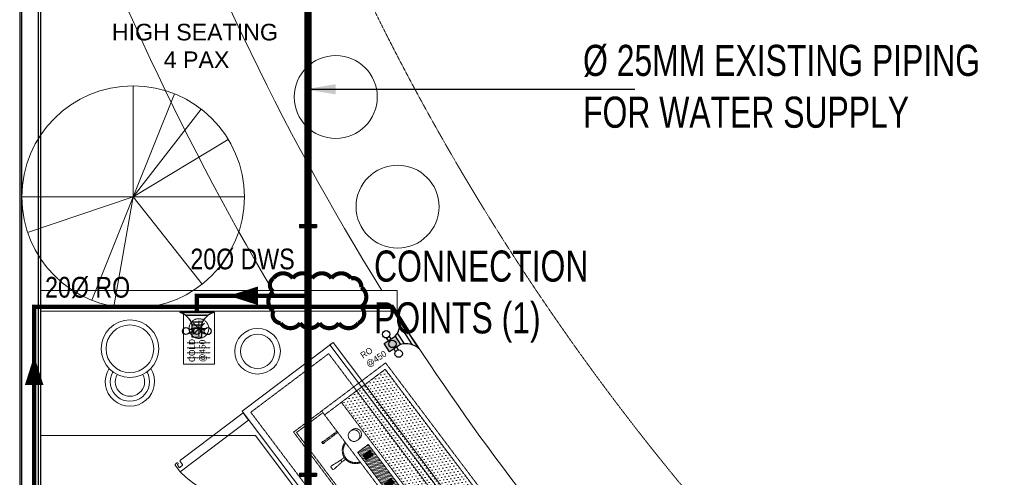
# Model space of a CAD drawing. Header units: millimetres. Extents: x 103872 to 294171, y 5570 to 32737.
# Tile 53 of 117: x 106813 to 111560, y 18511 to 20720. Entities that reach past the tile are written whole.
import ezdxf
from ezdxf.lldxf.tags import DXFTag

# ---------------------------------------------------------------- set-up
doc = ezdxf.new("R2010")
doc.units = ezdxf.units.MM
doc.header["$LTSCALE"] = 2.5
for name, pattern in [('( Hidden )', [0.375, 0.25, -0.125]), ('AP0200000$0$AP0500G00$0$1', [0]), ('CENTER', [50.800000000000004, 31.75, -6.35, 6.35, -6.35]), ('DASHED', [19.049999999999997, 12.7, -6.35]), ('HIDDEN', [0.375, 0.25, -0.125]), ('HIDDENX2', [19.049999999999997, 12.7, -6.35])]:
    doc.linetypes.add(name, pattern=pattern)
for name, color, linetype, lineweight in [('00-ABM RO WATER', 5, 'AP0200000$0$AP0500G00$0$1', 0), ('00-ABM-PHE-DRAINAGE TEXT', 7, 'Continuous', 18), ('CKD Dimensions', 7, 'Continuous', 0), ('Dimension', 40, 'Continuous', 0), ('ELEVATION 4', 157, 'Continuous', 9), ('FURNITURES', 30, 'Continuous', 15), ('HATCH MEDIUM', 251, 'Continuous', 5), ('JMT-DWS', 200, 'Continuous', 0), ('K Equipment', 30, 'Continuous', 9), ('K Equipment UC', 251, 'Continuous', 5), ('P-PDMWS_PEN-184', 184, 'Continuous', 25), ('P-S-TEXT', 7, 'Continuous', 15), ('TEXT', 40, 'Continuous', 0), ('WALL', 132, 'Continuous', 25), ('WATER SUPPLY fLOW DIRECTION', 1, 'Continuous', 0)]:
    doc.layers.add(name, color=color, linetype=linetype, lineweight=lineweight)
for name, color, linetype in [('CKD Plumbing', 6, 'Continuous'), ('kitchen equip1', 8, 'Continuous'), ('P_SUPPORT', 7, 'Continuous')]:
    doc.layers.add(name, color=color, linetype=linetype)
doc.styles.add('arial 0.80', font='arial.ttf', dxfattribs={"width": 0.8})
doc.styles.add('DPATEL', font='swisscl.ttf', dxfattribs={"height": 55})
doc.styles.add('RG_3F_TITLE BLOCK_A1$0$A1 TBLOCK LBV$0$Style-arial', font='arial.ttf')
doc.styles.get("Standard").update_dxf_attribs({"font": 'GOTHIC.TTF'})
tags = doc.linetypes.add('DOT2', pattern=[3.174999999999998, 0, -3.174999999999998]).pattern_tags.tags
tags[6:7] = [DXFTag(74, 4), DXFTag(75, 0), DXFTag(340, '0'), DXFTag(46, 1.0), DXFTag(50, 0.0), DXFTag(44, 0.0), DXFTag(45, 0.0)]
tags[4:5] = [DXFTag(74, 4), DXFTag(75, 0), DXFTag(340, '0'), DXFTag(46, 1.0), DXFTag(50, 0.0), DXFTag(44, 0.0), DXFTag(45, 0.0)]
doc.dimstyles.get("Standard").update_dxf_attribs({"dimtxt": 0.18, "dimasz": 0.18, "dimexe": 0.18, "dimexo": 0.0625, "dimgap": 0.09, "dimtad": 0, "dimtih": 1, "dimtoh": 1, "dimdec": 4, "dimzin": 0, "dimdsep": 46, "dimtxsty": 'Standard', "dimcen": 0.09, "dimadec": 0, "dimazin": 0, "dimtfac": 1, "dimtdec": 4, "dimtofl": 0, "dimtmove": 0, "dimatfit": 3, "dimfxl": 1, "dimtolj": 1, "dimtzin": 0, "dimarcsym": 0})

# ---------------------------------------------------------------- blocks, each defined once
blk = doc.blocks.new('*U41')
at = {"color": 8}
for points in [[(0, 0), (7713.285819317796, 0), (7713.285819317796, -10), (0, -10)], [(0, -100), (7713.285819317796, -100), (7713.285819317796, -90), (0, -90)]]:
    blk.add_lwpolyline(points, close=True, dxfattribs=at)
blk = doc.blocks.new('*X3')
at = {"color": 0}
for p, q in [((-2009.809181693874, 605.0716951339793), (-2007.347811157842, 607.5330656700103)), ((-2009.809181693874, 605.2484718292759), (-2007.524587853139, 607.5330656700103)), ((-2009.809181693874, 605.4252485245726), (-2007.701364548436, 607.5330656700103)), ((-2009.809181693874, 605.6020252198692), (-2007.878141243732, 607.5330656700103)), ((-2009.809181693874, 605.7788019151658), (-2008.054917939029, 607.5330656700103)), ((-2009.809181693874, 605.9555786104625), (-2008.231694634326, 607.5330656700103)), ((-2009.809181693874, 606.132355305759), (-2008.408471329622, 607.5330656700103)), ((-2009.809181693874, 606.3091320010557), (-2008.585248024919, 607.5330656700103)), ((-2009.809181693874, 606.4859086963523), (-2008.762024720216, 607.5330656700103)), ((-2009.809181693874, 606.6626853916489), (-2008.938801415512, 607.5330656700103)), ((-2009.809181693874, 606.8394620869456), (-2009.115578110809, 607.5330656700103)), ((-2009.809181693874, 607.0162387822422), (-2009.292354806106, 607.5330656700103)), ((-2009.809181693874, 607.1930154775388), (-2009.469131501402, 607.5330656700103)), ((-2009.809181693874, 607.3697921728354), (-2009.645908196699, 607.5330656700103)), ((-2009.809181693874, 604.8949184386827), (-2007.26907766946, 607.4350224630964)), ((-2009.809181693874, 604.718141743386), (-2007.26907766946, 607.2582457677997)), ((-2009.809181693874, 604.5413650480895), (-2007.26907766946, 607.0814690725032)), ((-2009.809181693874, 604.3645883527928), (-2007.26907766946, 606.9046923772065)), ((-2009.809181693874, 604.1878116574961), (-2007.26907766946, 606.7279156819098)), ((-2009.809181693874, 604.0110349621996), (-2007.26907766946, 606.5511389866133)), ((-2009.809181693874, 603.8342582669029), (-2007.26907766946, 606.3743622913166)), ((-2009.809181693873, 603.6574815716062), (-2007.26907766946, 606.19758559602)), ((-2009.809181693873, 603.4807048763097), (-2007.26907766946, 606.0208089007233)), ((-2009.662142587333, 603.4509672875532), (-2007.26907766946, 605.8440322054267)), ((-2009.485365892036, 603.4509672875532), (-2007.26907766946, 605.6672555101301)), ((-2009.30858919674, 603.4509672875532), (-2007.26907766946, 605.4904788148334)), ((-2009.131812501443, 603.4509672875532), (-2007.26907766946, 605.3137021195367)), ((-2008.955035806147, 603.4509672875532), (-2007.26907766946, 605.1369254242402)), ((-2008.77825911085, 603.4509672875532), (-2007.26907766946, 604.9601487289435)), ((-2008.601482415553, 603.4509672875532), (-2007.26907766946, 604.7833720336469)), ((-2008.424705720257, 603.4509672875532), (-2007.26907766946, 604.6065953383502)), ((-2008.24792902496, 603.4509672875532), (-2007.26907766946, 604.4298186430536)), ((-2008.071152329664, 603.4509672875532), (-2007.26907766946, 604.253041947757)), ((-2007.894375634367, 603.4509672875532), (-2007.26907766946, 604.0762652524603)), ((-2007.71759893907, 603.4509672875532), (-2007.26907766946, 603.8994885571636)), ((-2007.540822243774, 603.4509672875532), (-2007.26907766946, 603.7227118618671)), ((-2007.364045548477, 603.4509672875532), (-2007.26907766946, 603.5459351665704))]:
    blk.add_line(p, q, dxfattribs=at)
blk = doc.blocks.new('A$C190E2C75')
at = {"linetype": 'HIDDEN'}
h = blk.add_hatch(dxfattribs=at)
h.set_pattern_fill('DOTS', color=8, scale=10, angle=360, style=0)
h.set_pattern_definition([(360, (155757.0525864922, -9081.596596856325), (7.937500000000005, 15.875), [0, -15.875])])
h.paths.add_polyline_path([(23.61872649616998, 534.9999437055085), (23.61872649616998, 270.4480764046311), (756.3809963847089, 270.4480764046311), (756.3809963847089, 534.9999437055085)])
h = blk.add_hatch(dxfattribs=at)
h.set_pattern_fill('ANSI31', color=8, scale=2, angle=180, style=0)
h.set_pattern_definition([(225, (0, 0), (4.490128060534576, -4.490128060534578), [])])
h.paths.add_polyline_path([(479.9998614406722, 187.655048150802), (515.95614334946, 187.655048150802), (515.95614334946, 251.6446502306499), (479.9998614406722, 251.6446502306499), (264.0435795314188, 251.6446502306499), (264.0435795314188, 187.655048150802)])
h.paths.add_polyline_path([(317.700381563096, 199.2393572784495), (292.2993413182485, 199.2393572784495), (292.2993413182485, 240.0603411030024), (317.700381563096, 240.0603411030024)], flags=16)
h.paths.add_polyline_path([(462.2993413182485, 240.0603411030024), (487.700381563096, 240.0603411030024), (487.700381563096, 199.2393572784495), (462.2993413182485, 199.2393572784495)], flags=16)
h = blk.add_hatch(dxfattribs=at)
h.set_pattern_fill('ANSI31', color=8, scale=10, angle=360, style=0)
h.set_pattern_definition([(44.99999999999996, (155757.0525864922, -9081.596596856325), (-22.45064030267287, 22.4506403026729), [])])
h.paths.add_polyline_path([(317.700381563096, 240.0603411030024), (292.2993413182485, 240.0603411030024), (292.2993413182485, 199.2393572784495), (317.700381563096, 199.2393572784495)])
at = {"color": 8, "linetype": 'HIDDEN', "ltscale": 1.5}
for p, q in [((23.61872649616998, 534.9999437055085), (756.3809963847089, 534.9999437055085)), ((23.61872649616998, 534.9999437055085), (23.61872649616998, 169.1191072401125)), ((756.3809963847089, 534.9999437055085), (756.3809963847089, 169.1191072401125)), ((23.61872649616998, 270.4480764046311), (756.3809963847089, 270.4480764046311)), ((-0.0001385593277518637, 169.1191072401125), (489.9998614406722, 169.1191072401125)), ((489.9998614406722, 169.1191072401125), (779.9998614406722, 169.1191072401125)), ((244.5548597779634, 99.37980522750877), (239.9995957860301, 47.31289954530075)), ((255.4448631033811, 99.37980522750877), (260.00012709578, 47.31289954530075)), ((524.5548597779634, 99.37980522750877), (519.9995957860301, 47.31289954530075)), ((535.4448631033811, 99.37980522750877), (540.00012709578, 47.31289954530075)), ((255.0191536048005, 41.87712083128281), (244.9805692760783, 41.87712083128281)), ((524.9805692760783, 41.87712083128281), (535.0191536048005, 41.87712083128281))]:
    blk.add_line(p, q, dxfattribs=at)
for points in [[(-0.0001385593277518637, -5.629449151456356e-05), (779.9998614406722, -5.629449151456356e-05), (779.9998614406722, 554.9999437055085), (-0.0001385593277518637, 554.9999437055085)], [(292.2993413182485, 240.0603411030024), (292.2993413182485, 199.2393572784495), (317.700381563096, 199.2393572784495), (317.700381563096, 240.0603411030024)], [(487.700381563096, 240.0603411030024), (487.700381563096, 199.2393572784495), (462.2993413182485, 199.2393572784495), (462.2993413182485, 240.0603411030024)]]:
    blk.add_lwpolyline(points, close=True, dxfattribs=at)
for points in [[(479.9998614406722, 251.6446502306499), (264.0435795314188, 251.6446502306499)], [(264.0435795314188, 251.6446502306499), (264.0435795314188, 187.655048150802), (479.9998614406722, 187.655048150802)], [(479.9998614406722, 251.6446502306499), (515.95614334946, 251.6446502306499)], [(515.95614334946, 251.6446502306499), (515.95614334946, 187.655048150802), (479.9998614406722, 187.655048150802)], [(9.999861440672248, 169.1191072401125), (9.999861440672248, 9.999943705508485), (769.9998614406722, 9.999943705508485), (769.9998614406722, 169.1191072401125)], [(122.5235561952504, 169.1191072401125), (122.5235561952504, 83.56752181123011)], [(129.2754811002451, 83.56752181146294), (129.2754811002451, 169.1191072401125)], [(650.7242417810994, 125.9535622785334), (650.7242417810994, 165.7953370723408)], [(657.4761666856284, 165.7953370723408), (657.4761666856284, 125.9535622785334)], [(244.5548597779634, 121.1574072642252), (244.5548597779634, 99.37980522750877), (255.4448631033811, 99.37980522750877), (255.4448631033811, 121.1574072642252)], [(535.4448631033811, 121.1574072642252), (535.4448631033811, 99.37980522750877), (524.5548597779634, 99.37980522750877), (524.5548597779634, 121.1574072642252)]]:
    blk.add_lwpolyline(points, dxfattribs=at)
for centre in [(188.9241768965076, 222.4633842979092), (591.0755459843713, 222.4633842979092)]:
    blk.add_circle(centre, 27.89388669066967, dxfattribs=at)
for centre, radius, start, end in [((188.9241768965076, 232.4497206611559), 27.89388669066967, 349.6881427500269, 190.3118572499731), ((591.0755459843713, 232.4497206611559), 27.89388669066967, 349.6881427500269, 190.3118572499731), ((125.8995186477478, 154.4762954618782), 3.375962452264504, 180, 0), ((249.9998614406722, 184.3184372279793), 63.39529753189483, 193.8720718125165, 346.1279281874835), ((249.9998614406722, 184.3184372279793), 58.39529753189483, 193.8720718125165, 346.1279281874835), ((529.9998614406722, 184.3184372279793), 63.39529753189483, 193.8720718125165, 346.1279281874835), ((529.9998614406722, 184.3184372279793), 58.39529753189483, 193.8720718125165, 346.1279281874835), ((654.1002042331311, 173.16172981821), 8.103139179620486, 209.9269774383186, 330.0730225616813), ((654.1002042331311, 125.9535622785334), 10.10313917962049, 109.5208491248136, 70.4791508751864), ((654.1002042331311, 125.9535622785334), 8.103139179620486, 114.6216307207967, 65.3783692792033), ((654.1002042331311, 125.9535622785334), 3.375962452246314, 180, 0), ((125.8995186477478, 83.56752181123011), 5.875962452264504, 125.0672694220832, 54.93273057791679), ((125.8995186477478, 83.56752181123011), 3.375962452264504, 180, 0), ((244.9805692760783, 46.87712083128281), 5.000000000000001, 175.0000000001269, 270), ((255.0191536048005, 46.87712083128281), 5.000000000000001, 270, 4.999999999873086), ((524.9805692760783, 46.87712083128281), 5.000000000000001, 175.0000000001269, 270), ((535.0191536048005, 46.87712083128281), 5.000000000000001, 270, 4.999999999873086)]:
    blk.add_arc(centre, radius, start, end, dxfattribs=at)
at = {"color": 8, "linetype": 'HIDDEN', "xscale": -10, "yscale": 10, "zscale": 10}
for p in [(-19780.39143537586, -5835.270315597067), (-19610.39143537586, -5835.270315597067)]:
    blk.add_blockref('*X3', p, dxfattribs=at)
blk = doc.blocks.new('A$C7627248E')
at = {"color": 8, "ltscale": 500}
for radius in [139.0739870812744, 115.0739870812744]:
    blk.add_circle((139.0707093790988, 277.0472670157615), radius, dxfattribs=at)
for radius, start, end in [(118.6911398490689, 152.4743993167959, 36.45809114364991), (94.69113984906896, 154.8731326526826, 34.05935780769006), (70.69113984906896, 155.4698097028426, 33.46268075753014)]:
    blk.add_arc((151.4399910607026, 118.6879348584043), radius, start, end, dxfattribs=at)
blk = doc.blocks.new('t')
for p, q in [((119721.3923852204, -21429.1354125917), (119721.3923852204, -20655.60342287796)), ((119721.3923852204, -21429.1354125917), (120009.051356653, -20711.07966596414)), ((119721.3923852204, -21429.1354125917), (120195.5751402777, -20817.98694133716)), ((119721.3923852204, -21429.1354125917), (120383.5640484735, -21029.28490615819)), ((118947.8603955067, -21429.1354125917), (120494.9243749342, -21429.1354125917)), ((119721.3923852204, -21429.1354125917), (118988.2113261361, -21675.70644436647)), ((119721.3923852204, -21429.1354125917), (119433.7334137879, -22147.19115921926)), ((119721.3923852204, -21429.1354125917), (119586.6061721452, -22190.83378850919)), ((119721.3923852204, -21429.1354125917), (120200.6937783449, -22036.27782888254))]:
    blk.add_line(p, q)
blk.add_circle((119721.3923852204, -21429.1354125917), 773.5319897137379)
blk = doc.blocks.new('bc3')
blk.add_line((-1349.606169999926, 0), (-1349.606169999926, -549.9999999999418))
for points in [[(0, -549.9999999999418), (0, 0), (-1349.606169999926, 0), (-1349.606169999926, -549.9999999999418)], [(0, -20), (0, 0), (-1349.606169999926, 0), (-1349.606169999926, -20)]]:
    blk.add_lwpolyline(points, close=True)
at = {"linetype": 'DASHED', "ltscale": 0.03}
blk.add_lwpolyline([(-30.15956999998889, -50), (-30.15956999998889, -519.9999999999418), (-1319.446599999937, -519.9999999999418), (-1319.446599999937, -50)], close=True, dxfattribs=at)
for points in [[(-1325.750694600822, -956.4717857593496, -0.4142135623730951), (-1330.087696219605, -952.1347841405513), (-1330.087696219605, -952.4387711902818, 0.414213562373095), (-1334.424697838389, -948.1017695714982), (-1334.424697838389, -948.1017695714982, 0.414213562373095), (-1338.761699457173, -952.4387711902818), (-1338.761699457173, -956.4717857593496), (-1338.761699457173, -960.8087873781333, 0.414213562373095), (-1334.424697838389, -965.1457889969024), (-1295.391683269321, -965.1457889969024), (-1295.391683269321, -551.1856594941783), (-1338.761699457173, -551.1856594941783), (-1338.761699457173, -930.3947517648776, 0.4142135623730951), (-1334.424697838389, -934.7317533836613), (-1317.076691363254, -934.7317533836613, -0.414213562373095), (-1312.739689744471, -939.068755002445), (-1312.739689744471, -952.1347841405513, -0.414213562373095), (-1317.076691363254, -956.4717857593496), (-1325.750694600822, -956.4717857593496)], [(-467.7122128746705, -956.471785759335, 0.4142135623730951), (-463.3752112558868, -952.1347841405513), (-463.3752112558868, -952.4387711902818, -0.414213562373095), (-459.0382096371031, -948.1017695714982), (-459.0382096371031, -948.1017695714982, -0.414213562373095), (-454.7012080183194, -952.4387711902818), (-454.7012080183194, -956.471785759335), (-454.7012080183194, -960.8087873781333, -0.414213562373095), (-459.0382096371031, -965.1457889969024), (-498.0712242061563, -965.1457889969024), (-498.0712242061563, -551.1856594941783), (-454.7012080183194, -551.1856594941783), (-454.7012080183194, -930.3947517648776, -0.4142135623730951), (-459.0382096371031, -934.7317533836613), (-476.3862161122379, -934.7317533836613, 0.414213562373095), (-480.7232177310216, -939.068755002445), (-480.7232177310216, -952.1347841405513, 0.414213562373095), (-476.3862161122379, -956.471785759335), (-467.7122128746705, -956.471785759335)], [(-24.70695867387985, -956.4717857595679, 0.4142135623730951), (-20.36995705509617, -952.1347841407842), (-20.36995705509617, -952.4387711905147, -0.414213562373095), (-16.03295543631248, -948.1017695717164), (-16.03295543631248, -948.1017695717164, -0.414213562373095), (-11.69595381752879, -952.4387711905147), (-11.69595381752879, -956.4717857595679), (-11.69595381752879, -960.8087873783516, -0.414213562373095), (-16.03295543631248, -965.1457889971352), (-55.06597000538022, -965.1457889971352), (-55.06597000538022, -551.1856594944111), (-11.69595381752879, -551.1856594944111), (-11.69595381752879, -930.3947517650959, -0.4142135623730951), (-16.03295543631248, -934.7317533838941), (-33.38096191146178, -934.7317533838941, 0.414213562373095), (-37.71796353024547, -939.0687550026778), (-37.71796353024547, -952.1347841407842, 0.414213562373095), (-33.38096191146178, -956.4717857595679), (-24.70695867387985, -956.4717857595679)]]:
    blk.add_lwpolyline(points, format="xyb")
at = {"linetype": 'DOT2', "ltscale": 0.05}
for centre, radius, start, end in [((-1349.547627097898, -514.0758062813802), 454.3093610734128, 276.8462226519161, 355.3146253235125), ((-442.0696183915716, -530.6198643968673), 438.119799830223, 182.690511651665, 262.6562140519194), ((0.9356358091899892, -530.6198643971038), 438.1197998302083, 182.690511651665, 262.6562140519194)]:
    blk.add_arc(centre, radius, start, end, dxfattribs=at)
blk = doc.blocks.new('cr')
at = {"color": 8}
for p, q in [((101.5397436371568, 144.6768003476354), (48.46025636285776, 197.7562876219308)), ((48.46025636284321, 144.6768003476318), (101.5397436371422, 197.7562876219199)), ((75, 133.6836785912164), (75, 208.7494093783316)), ((37.46713460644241, 171.216543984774), (112.5328653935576, 171.216543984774))]:
    blk.add_line(p, q, dxfattribs=at)
at = {"color": 8, "linetype": '( Hidden )'}
for p, q in [((18.9001610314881, 102.5758152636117), (131.0998389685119, 102.5758152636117)), ((18.9001610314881, 78.09781135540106), (131.0998389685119, 78.09781135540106)), ((18.9001610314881, 53.6198074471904), (131.0998389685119, 53.6198074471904)), ((18.9001610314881, 29.14180353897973), (131.0998389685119, 29.14180353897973))]:
    blk.add_line(p, q, dxfattribs=at)
at = {"color": 8}
blk.add_lwpolyline([(0, 0), (150, 0), (150, 250), (0, 250)], close=True, dxfattribs=at)
at = {"color": 8, "linetype": '( Hidden )'}
blk.add_circle((75, 171.216543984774), 47.5527025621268, dxfattribs=at)
blk = doc.blocks.new('ARCH')
at = {"layer": 'ELEVATION 4', "color": 8}
for centre in [(117144.7375403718, 20346.41984199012), (117442.7929634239, 19817.16138275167)]:
    blk.add_circle(centre, 200, dxfattribs=at)
at = {"layer": 'FURNITURES', "color": 8}
for p, q in [((115720.8332952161, 19412.61330017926), (117440.3405582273, 19412.61330017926)), ((117440.3405582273, 19312.61330017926), (117440.3405582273, 19412.61330017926)), ((115720.8332952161, 19312.61330017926), (117440.3405582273, 19312.61330017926)), ((115720.8332952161, 18712.61330017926), (116757.094464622, 18712.61330017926)), ((117513.1175899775, 17709.1171846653), (116757.094464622, 18712.61330017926))]:
    blk.add_line(p, q, dxfattribs=at)
for radius in [110, 82.19641230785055]:
    blk.add_circle((116767.6940667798, 19119.1460669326), radius, dxfattribs=at)
for radius, start, end in [(12347.00000000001, 198.9260265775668, 211.9073100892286), (12797.00000000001, 198.6083130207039, 210.6612035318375), (12347.00000000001, 212.4555931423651, 221.4859951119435)]:
    blk.add_arc((127848.8332951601, 25938.57874609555), radius, start, end, dxfattribs=at)
at = {"layer": 'HATCH MEDIUM', "color": 8, "linetype": '( Hidden )'}
blk.add_lwpolyline([(116475.7284667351, 23099.95750301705, 0.0121040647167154), (116626.4296325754, 22552.88235775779), (116848.5325190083, 21889.05200409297, 0.1712228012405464), (121824.6462600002, 15883.01040981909), (122435.6060117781, 15541.35534855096, 0.03153968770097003), (123786.3917257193, 14943.04090136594)], format="xyb", dxfattribs=at)
at = {"layer": 'FURNITURES', "color": 8}
blk.add_blockref('cr', (116409.8091215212, 19057.8840700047), dxfattribs=at)
at = {"layer": 'HATCH MEDIUM', "color": 8, "xscale": 0.6936824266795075, "yscale": 0.6936824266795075, "zscale": 0.6936824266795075}
blk.add_blockref('t', (33118.7928477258, 34729.01413309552), dxfattribs=at)
at = {"layer": 'K Equipment', "color": 8}
for name, p, rotation in [('A$C7627248E', (115992.0847341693, 18866.1789609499), 355.5337547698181), ('A$C190E2C75', (116941.5604288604, 18729.29571189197), 306.9939748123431)]:
    blk.add_blockref(name, p, dxfattribs=dict(at, rotation=rotation))
at = {"layer": 'K Equipment UC', "color": 8, "linetype": 'HIDDENX2', "ltscale": 10, "rotation": 306.9939748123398}
blk.add_blockref('bc3', (117944.3066600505, 18084.05182676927), dxfattribs=at)
at = {"layer": 'WALL', "color": 8, "xscale": -1, "rotation": 89.99999999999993}
blk.add_blockref('*U41', (115620.8332952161, 21923.86456541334), dxfattribs=at)
at = {"layer": 'TEXT', "color": 8, "insert": (115820.4923202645, 20699.57919507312), "char_height": 80, "width": 1274.1935224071, "attachment_point": 1, "style": 'RG_3F_TITLE BLOCK_A1$0$A1 TBLOCK LBV$0$Style-arial'}
blk.add_mtext('\\pi244.5456;HIGH SEATING\\P\\pi463.50877;{\\fArial|b0|i0|c178|p39; 4} PAX', dxfattribs=at)
blk = doc.blocks.new('G$C05251FD8')
at = {"layer": 'CKD Plumbing'}
h = blk.add_hatch(color=54, dxfattribs=at)
h.dxf.hatch_style = 1
h.paths.add_polyline_path([(189.8059406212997, 63.50403320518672), (126.3019406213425, 63.50403320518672), (126.3019406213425, 111.1320332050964), (189.8059406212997, 111.1320332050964)])
at = {"layer": 'CKD Plumbing', "color": 54}
for p, q in [((237.4339406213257, 31.19954840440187, 83.88463124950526), (237.4339406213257, 143.4682700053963, 83.88463124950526)), ((253.3099406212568, 3.320511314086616e-05, 83.88463124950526), (253.3099406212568, 174.6360332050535, 83.88463124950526)), ((150.1159406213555, 111.1320332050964, 83.88463124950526), (150.1159406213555, 127.0080332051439, 83.88463124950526)), ((165.9919406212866, 111.1320332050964, 83.88463124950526), (165.9919406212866, 127.0080332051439, 83.88463124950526)), ((205.6819406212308, 117.8507564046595, 83.88463124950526), (205.6819406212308, 57.28699160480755, 83.88463124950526)), ((150.1159406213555, 63.50403320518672, 83.88463124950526), (150.1159406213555, 47.62803320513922, 83.88463124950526)), ((165.9919406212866, 63.50403320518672, 83.88463124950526), (165.9919406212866, 47.62803320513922, 83.88463124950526))]:
    blk.add_line(p, q, dxfattribs=at)
at = {"layer": 'CKD Plumbing', "color": 54, "elevation": 83.88463124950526}
blk.add_lwpolyline([(189.8059406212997, 63.50403320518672), (126.3019406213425, 63.50403320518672), (126.3019406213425, 111.1320332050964), (189.8059406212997, 111.1320332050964)], close=True, dxfattribs=at)
at = {"layer": 'CKD Plumbing', "color": 54}
for centre in [(158.0539406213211, 142.8840332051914, 83.88463124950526), (158.0539406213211, 87.31803320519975, 83.88463124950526), (158.0539406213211, 31.75203320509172, 83.88463124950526)]:
    blk.add_circle(centre, 17.74990778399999, dxfattribs=at)
for centre, start, end in [((165.9919406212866, 198.4500332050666, 83.88463124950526), 285.2550999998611, 344.744899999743), ((165.9919406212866, -23.8139667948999, 83.88463124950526), 15.2550999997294, 74.7449000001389)]:
    blk.add_arc(centre, 90.50710737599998, start, end, dxfattribs=at)
at = {"layer": 'CKD Plumbing', "color": 7, "insert": (0, 134.5841901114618), "char_height": 30, "width": 251, "attachment_point": 1}
blk.add_mtext('RO\\P@450', dxfattribs=at)
blk = doc.blocks.new('G$CC311305C')
at = {"layer": 'CKD Dimensions'}
blk.add_blockref('G$C05251FD8', (0, 0), dxfattribs=at)
blk = doc.blocks.new('G$C4B30AC26')
at = {"layer": 'CKD Plumbing'}
h = blk.add_hatch(color=5, dxfattribs=at)
h.dxf.hatch_style = 1
h.paths.add_polyline_path([(179.3019406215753, 60.00003137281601), (119.3019406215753, 60.00003137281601), (119.3019406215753, 105.000031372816), (179.3019406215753, 105.000031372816)])
edge = h.paths.add_edge_path()
edge.add_arc((156.8019804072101, -22.49992884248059), 85.51310803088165, 15.25509999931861, 74.74490000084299)
edge.add_line((239.3019406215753, 165.000031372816), (239.3019406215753, 3.137281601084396e-05))
edge.add_line((194.3019406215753, 54.1260313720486), (194.3019406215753, 111.3480313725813))
edge.add_arc((156.8019725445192, 187.5000235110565), 85.51312401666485, 285.25508075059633, 344.7448807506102, ccw=False)
edge.add_line((224.3019406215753, 135.5520313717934), (224.3019406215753, 29.47803137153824))
at = {"layer": 'CKD Plumbing', "color": 5}
for p, q in [((239.3019406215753, 3.137281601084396e-05), (239.3019406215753, 165.000031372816)), ((141.8019406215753, 105.000031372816), (141.8019406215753, 120.000031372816)), ((156.8019406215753, 105.000031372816), (156.8019406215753, 120.000031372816)), ((194.3019406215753, 111.3480313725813), (194.3019406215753, 54.1260313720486)), ((224.3019406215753, 29.47803137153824), (224.3019406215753, 135.5520313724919)), ((141.8019406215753, 60.00003137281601), (141.8019406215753, 45.00003137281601)), ((156.8019406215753, 60.00003137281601), (156.8019406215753, 45.00003137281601))]:
    blk.add_line(p, q, dxfattribs=at)
blk.add_lwpolyline([(179.3019406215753, 60.00003137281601), (119.3019406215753, 60.00003137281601), (119.3019406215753, 105.000031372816), (179.3019406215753, 105.000031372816)], close=True, dxfattribs=at)
for centre in [(149.3019406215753, 135.000031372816), (149.3019406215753, 82.50003137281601), (149.3019406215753, 30.00003137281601)]:
    blk.add_circle(centre, 16.77051, dxfattribs=at)
for centre, start, end in [((156.8019406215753, 187.500031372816), 285.2550999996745, 344.7448999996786), ((156.8019406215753, -22.49996862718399), 15.25509999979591, 74.74490000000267)]:
    blk.add_arc(centre, 85.51314, start, end, dxfattribs=at)
at = {"layer": 'kitchen equip1', "ltscale": 700}
for p, q in [((163.9149012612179, 98.24204705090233, -5.889800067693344), (135.4675911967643, 98.0439207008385, -5.889800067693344)), ((163.9715087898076, 90.1142441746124, -5.889800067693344), (163.9149012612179, 98.24204705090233, -5.889800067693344))]:
    blk.add_line(p, q, dxfattribs=at)
at = {"layer": 'CKD Plumbing', "color": 7, "insert": (0, 120.5841901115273), "char_height": 30, "width": 251, "attachment_point": 1}
blk.add_mtext('COLD\\P@450', dxfattribs=at)
blk = doc.blocks.new('G$CB76018F8')
at = {"layer": 'CKD Dimensions'}
blk.add_blockref('G$C4B30AC26', (0, 0), dxfattribs=at)

msp = doc.modelspace()

# ---------------------------------------------------------------- block references
at = {"layer": 'Dimension'}
msp.add_blockref('ARCH', (-8807.984271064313, 0), dxfattribs=at)

# ---------------------------------------------------------------- next in the draw order: hatches: boundary and pattern name
at = {"layer": 'P_SUPPORT'}
h = msp.add_hatch(color=8, dxfattribs=at)
h.set_gradient(color1=(128, 128, 128), one_color=1, tint=1, name='SPHERICAL')
h.paths.add_polyline_path([(108171.809661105, 19728.0647148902), (108171.809661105, 19724.0647148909), (108175.8096611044, 19724.0647148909, 0.4142135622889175)])
h.paths.add_polyline_path([(108175.8096611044, 19724.0647148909), (108171.809661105, 19724.0647148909), (108171.8096611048, 19720.0647148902, 0.4142135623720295)])
h.paths.add_polyline_path([(108171.809661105, 19724.0647148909), (108167.8096611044, 19724.0647148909, 0.4142135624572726), (108171.8096611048, 19720.0647148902)])
h.paths.add_polyline_path([(108171.809661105, 19728.0647148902, 0.4142135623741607), (108167.8096611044, 19724.0647148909), (108171.809661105, 19724.0647148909)])
h = msp.add_hatch(color=8, dxfattribs=at)
h.set_gradient(color1=(128, 128, 128), one_color=1, tint=1, name='SPHERICAL')
h.paths.add_polyline_path([(108203.6439482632, 19729.81471491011), (108203.6439482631, 19724.06471491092), (108209.3939482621, 19724.0647149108, 0.4142135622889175)])
h.paths.add_polyline_path([(108209.3939482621, 19724.0647149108), (108203.6439482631, 19724.06471491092), (108203.6439482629, 19718.31471491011, 0.4142135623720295)])
h.paths.add_polyline_path([(108203.6439482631, 19724.06471491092), (108197.8939482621, 19724.06471491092, 0.4142135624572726), (108203.6439482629, 19718.31471491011)])
h.paths.add_polyline_path([(108203.6439482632, 19729.81471491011, 0.4142135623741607), (108197.8939482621, 19724.06471491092), (108203.6439482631, 19724.06471491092)])
h = msp.add_hatch(color=8, dxfattribs=at)
h.set_gradient(color1=(128, 128, 128), one_color=1, tint=1, name='SPHERICAL')
h.paths.add_polyline_path([(108233.809661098, 19728.06471490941), (108233.8096610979, 19724.06471490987), (108237.8096610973, 19724.06471490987, 0.4142135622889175)])
h.paths.add_polyline_path([(108237.8096610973, 19724.06471490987), (108233.8096610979, 19724.06471490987), (108233.8096610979, 19720.06471490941, 0.4142135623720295)])
h.paths.add_polyline_path([(108233.8096610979, 19724.06471490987), (108229.8096610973, 19724.06471491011, 0.4142135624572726), (108233.8096610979, 19720.06471490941)])
h.paths.add_polyline_path([(108233.809661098, 19728.06471490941, 0.4142135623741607), (108229.8096610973, 19724.06471491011), (108233.8096610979, 19724.06471490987)])
h = msp.add_hatch(color=8, dxfattribs=at)
h.set_gradient(color1=(128, 128, 128), one_color=1, tint=1, name='SPHERICAL')
h.paths.add_polyline_path([(108171.809661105, 18528.0647148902), (108171.809661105, 18524.0647148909), (108175.8096611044, 18524.0647148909, 0.4142135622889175)])
h.paths.add_polyline_path([(108175.8096611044, 18524.0647148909), (108171.809661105, 18524.0647148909), (108171.8096611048, 18520.0647148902, 0.4142135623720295)])
h.paths.add_polyline_path([(108171.809661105, 18524.0647148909), (108167.8096611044, 18524.0647148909, 0.4142135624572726), (108171.8096611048, 18520.0647148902)])
h.paths.add_polyline_path([(108171.809661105, 18528.0647148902, 0.4142135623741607), (108167.8096611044, 18524.0647148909), (108171.809661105, 18524.0647148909)])
h = msp.add_hatch(color=8, dxfattribs=at)
h.set_gradient(color1=(128, 128, 128), one_color=1, tint=1, name='SPHERICAL')
h.paths.add_polyline_path([(108203.6439482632, 18529.81471491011), (108203.6439482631, 18524.06471491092), (108209.3939482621, 18524.0647149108, 0.4142135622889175)])
h.paths.add_polyline_path([(108209.3939482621, 18524.0647149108), (108203.6439482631, 18524.06471491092), (108203.6439482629, 18518.31471491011, 0.4142135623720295)])
h.paths.add_polyline_path([(108203.6439482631, 18524.06471491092), (108197.8939482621, 18524.06471491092, 0.4142135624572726), (108203.6439482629, 18518.31471491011)])
h.paths.add_polyline_path([(108203.6439482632, 18529.81471491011, 0.4142135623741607), (108197.8939482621, 18524.06471491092), (108203.6439482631, 18524.06471491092)])
h = msp.add_hatch(color=8, dxfattribs=at)
h.set_gradient(color1=(128, 128, 128), one_color=1, tint=1, name='SPHERICAL')
h.paths.add_polyline_path([(108233.809661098, 18528.06471490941), (108233.8096610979, 18524.06471490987), (108237.8096610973, 18524.06471490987, 0.4142135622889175)])
h.paths.add_polyline_path([(108237.8096610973, 18524.06471490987), (108233.8096610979, 18524.06471490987), (108233.8096610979, 18520.06471490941, 0.4142135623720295)])
h.paths.add_polyline_path([(108233.8096610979, 18524.06471490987), (108229.8096610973, 18524.06471491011, 0.4142135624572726), (108233.8096610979, 18520.06471490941)])
h.paths.add_polyline_path([(108233.809661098, 18528.06471490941, 0.4142135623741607), (108229.8096610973, 18524.06471491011), (108233.8096610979, 18524.06471490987)])

# ---------------------------------------------------------------- next in the draw order: linework, layer by layer
at = {"layer": '00-ABM RO WATER', "ltscale": 10, "const_width": 20}
msp.add_lwpolyline([(108689.779145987, 19206.35546818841), (108608.9483662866, 19333.7428158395), (106882.6909681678, 19333.7428158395), (106882.6909681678, 15026.47073255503), (107032.7557554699, 15026.47073255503), (107032.7557554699, 14950.38169741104)], dxfattribs=at)
at = {"layer": 'Dimension', "color": 7, "const_width": 20}
msp.add_lwpolyline([(108035.935601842, 19471.35910402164, -0.52056705), (108129.4215548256, 19471.35910402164, -0.52056705), (108222.9075078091, 19471.35910402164, -0.52056705), (108316.3934607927, 19471.35910402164, -0.52056705), (108409.8794137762, 19471.35910402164, -0.52056705), (108459.6542107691, 19427.64794803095, -0.52056705), (108459.6542107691, 19334.16199504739, -0.52056705), (108445.2162318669, 19255.11402096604, -0.52056705), (108351.7302788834, 19255.11402096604, -0.52056705), (108258.2443258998, 19255.11402096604, -0.52056705), (108164.7583729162, 19255.11402096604, -0.52056705), (108071.2724199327, 19255.11402096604, -0.52056705), (108035.935601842, 19313.26315585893, -0.52056705), (108035.935601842, 19406.74910884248, -0.52056705)], format="xyb", close=True, dxfattribs=at)
at = {"layer": 'JMT-DWS', "linetype": 'Continuous', "ltscale": 0.15, "const_width": 20}
msp.add_lwpolyline([(107666.9389936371, 19306.63337081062), (107666.9389936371, 19387.07417414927), (108202.8096642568, 19387.07417414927)], dxfattribs=at)
at = {"layer": 'P-PDMWS_PEN-184', "linetype": 'HIDDEN', "const_width": 34}
msp.add_lwpolyline([(108202.8096642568, 8995.463539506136), (108202.8096642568, 24231.8786432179)], dxfattribs=at)
at = {"layer": 'P_SUPPORT'}
for p, q in [((108161.8096611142, 19731.56471491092), (108243.8096610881, 19731.56471490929)), ((108161.809661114, 19731.56471491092, 0.8727177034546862), (108161.809661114, 19716.56471491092, 0.8727177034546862)), ((108161.809661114, 19716.56471491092), (108243.809661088, 19716.56471490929)), ((108181.8096610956, 19731.56471491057, -0.0872620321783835), (108181.8096610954, 19716.56471491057, -0.0872620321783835)), ((108186.8096611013, 19731.56471491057), (108186.8096611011, 19716.56471491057)), ((108218.8096611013, 19731.56471490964), (108218.809661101, 19716.56471490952)), ((108223.8096611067, 19731.56471490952, -0.0872620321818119), (108223.8096611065, 19716.56471490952, -0.0872620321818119)), ((108243.8096610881, 19731.56471490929, 0.8726203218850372), (108243.809661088, 19716.56471490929, 0.8726203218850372)), ((108161.8096611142, 18531.56471491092), (108243.8096610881, 18531.56471490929)), ((108161.809661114, 18531.56471491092, 0.8727177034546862), (108161.809661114, 18516.56471491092, 0.8727177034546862)), ((108161.809661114, 18516.56471491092), (108243.809661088, 18516.56471490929)), ((108181.8096610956, 18531.56471491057, -0.0872620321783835), (108181.8096610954, 18516.56471491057, -0.0872620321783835)), ((108186.8096611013, 18531.56471491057), (108186.8096611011, 18516.56471491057)), ((108218.8096611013, 18531.56471490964), (108218.809661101, 18516.56471490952)), ((108223.8096611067, 18531.56471490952, -0.0872620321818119), (108223.8096611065, 18516.56471490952, -0.0872620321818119)), ((108243.8096610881, 18531.56471490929, 0.8726203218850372), (108243.809661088, 18516.56471490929, 0.8726203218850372))]:
    msp.add_line(p, q, dxfattribs=at)
at = {"layer": 'P_SUPPORT', "color": 8, "linetype": 'CENTER', "ltscale": 0.02}
for p, q in [((108165.8096611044, 19724.0647148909, 0.7252695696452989), (108177.8096611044, 19724.06471489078, 0.7252695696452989)), ((108171.8096611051, 19730.0647148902, 0.7252695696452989), (108171.8096611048, 19718.0647148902, 0.7252695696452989)), ((108227.8096610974, 19724.06471491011, 0.7251721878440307), (108239.8096610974, 19724.06471490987, 0.7251721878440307)), ((108233.809661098, 19730.06471490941, 0.7251721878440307), (108233.8096610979, 19718.06471490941, 0.7251721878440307)), ((108165.8096611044, 18524.0647148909, 0.7252695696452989), (108177.8096611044, 18524.06471489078, 0.7252695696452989)), ((108171.8096611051, 18530.0647148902, 0.7252695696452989), (108171.8096611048, 18518.0647148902, 0.7252695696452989)), ((108227.8096610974, 18524.06471491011, 0.7251721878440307), (108239.8096610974, 18524.06471490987, 0.7251721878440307)), ((108233.809661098, 18530.06471490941, 0.7251721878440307), (108233.8096610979, 18518.06471490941, 0.7251721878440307))]:
    msp.add_line(p, q, dxfattribs=at)
at = {"layer": 'P_SUPPORT'}
for points, elevation in [([(108169.5002600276, 19728.0647148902), (108167.1908589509, 19724.06471489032), (108169.5002600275, 19720.0647148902), (108174.119062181, 19720.0647148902), (108176.4284632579, 19724.0647148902), (108174.1190621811, 19728.0647148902)], 0.7252695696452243), ([(108231.5002600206, 19728.06471490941), (108229.1908589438, 19724.06471490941), (108231.5002600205, 19720.06471490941), (108236.119062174, 19720.06471490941), (108238.4284632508, 19724.06471490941), (108236.1190621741, 19728.06471490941)], 0.7251721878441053), ([(108169.5002600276, 18528.0647148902), (108167.1908589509, 18524.06471489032), (108169.5002600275, 18520.0647148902), (108174.119062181, 18520.0647148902), (108176.4284632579, 18524.0647148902), (108174.1190621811, 18528.0647148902)], 0.7252695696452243), ([(108231.5002600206, 18528.06471490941), (108229.1908589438, 18524.06471490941), (108231.5002600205, 18520.06471490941), (108236.119062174, 18520.06471490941), (108238.4284632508, 18524.06471490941), (108236.1190621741, 18528.06471490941)], 0.7251721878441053)]:
    msp.add_lwpolyline(points, close=True, dxfattribs=dict(at, elevation=elevation))
for points in [[(108200.3241842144, 19729.81471491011), (108197.0044201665, 19724.06471491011), (108200.3241842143, 19718.31471491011), (108206.96371231, 19718.31471491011), (108210.2834763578, 19724.06471491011), (108206.9637123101, 19729.81471491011)], [(108200.3241842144, 18529.81471491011), (108197.0044201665, 18524.06471491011), (108200.3241842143, 18518.31471491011), (108206.96371231, 18518.31471491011), (108210.2834763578, 18524.06471491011), (108206.9637123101, 18529.81471491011)]]:
    msp.add_lwpolyline(points, close=True, dxfattribs=at)
for centre, radius in [((108171.8096611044, 19724.0647148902, 0.7252695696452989), 4), ((108203.6439482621, 19724.06471491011), 5.75), ((108233.8096610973, 19724.06471490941, 0.7251721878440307), 4), ((108171.8096611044, 18524.0647148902, 0.7252695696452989), 4), ((108203.6439482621, 18524.06471491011), 5.75), ((108233.8096610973, 18524.06471490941, 0.7251721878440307), 4)]:
    msp.add_circle(centre, radius, dxfattribs=at)
at = {"layer": 'WATER SUPPLY fLOW DIRECTION', "color": 7}
for points in [[(107821.148156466, 19387.07417414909, 0, 90, 0), (107961.7936641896, 19387.07417414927, 90, 90, 0)], [(106882.6909681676, 19096.71030442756, 0, 90, 0), (106882.6909681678, 18956.06479670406, 90, 90, 0)]]:
    msp.add_lwpolyline(points, format="xyseb", dxfattribs=at)

# ---------------------------------------------------------------- next in the draw order: block references
at = {"layer": 'CKD Dimensions', "ltscale": 0.25}
for name, p, rotation in [('G$CB76018F8', (107748.9836309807, 19067.17491628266), 89.89100122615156), ('G$CC311305C', (108524.5394426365, 18995.43793601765, -83.88463124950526), 32.90419168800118)]:
    msp.add_blockref(name, p, dxfattribs=dict(at, rotation=rotation))

# ---------------------------------------------------------------- next in the draw order: texts
at = {"layer": '00-ABM-PHE-DRAINAGE TEXT', "linetype": 'ByBlock', "style": 'arial 0.80', "width": 0.8}
for s, p in [('20%%C DWS', (107635.8169315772, 19514.74013784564)), ('20%%C RO', (106935.3045625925, 19378.2827008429))]:
    msp.add_text(s, height=100, dxfattribs=at).set_placement(p)
at = {"layer": 'P-S-TEXT', "ltscale": 0.5, "insert": (109528.9654269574, 20598.16639980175), "char_height": 150, "width": 2295.498767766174, "attachment_point": 1, "style": 'DPATEL'}
msp.add_mtext('%%C 25MM EXISTING PIPING \\PFOR WATER SUPPLY', dxfattribs=at)
at = {"layer": 'P-S-TEXT', "color": 1, "ltscale": 0.5, "insert": (108521.3360448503, 19605.58874030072), "char_height": 150, "width": 1207.961126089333, "attachment_point": 1, "style": 'DPATEL'}
msp.add_mtext('CONNECTION POINTS (1)', dxfattribs=at)

# ---------------------------------------------------------------- next in the draw order: leaders
at = {"layer": '00-ABM-PHE-DRAINAGE TEXT', "linetype": 'ByBlock'}
msp.add_leader([(108186.5863159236, 20383.62347130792, 0.8726203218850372), (109778.1476399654, 20383.62347130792, 0.8726203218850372)], dimstyle='Standard', override={"dimasz": 150}, dxfattribs=at)

doc.saveas('drawing.dxf')
